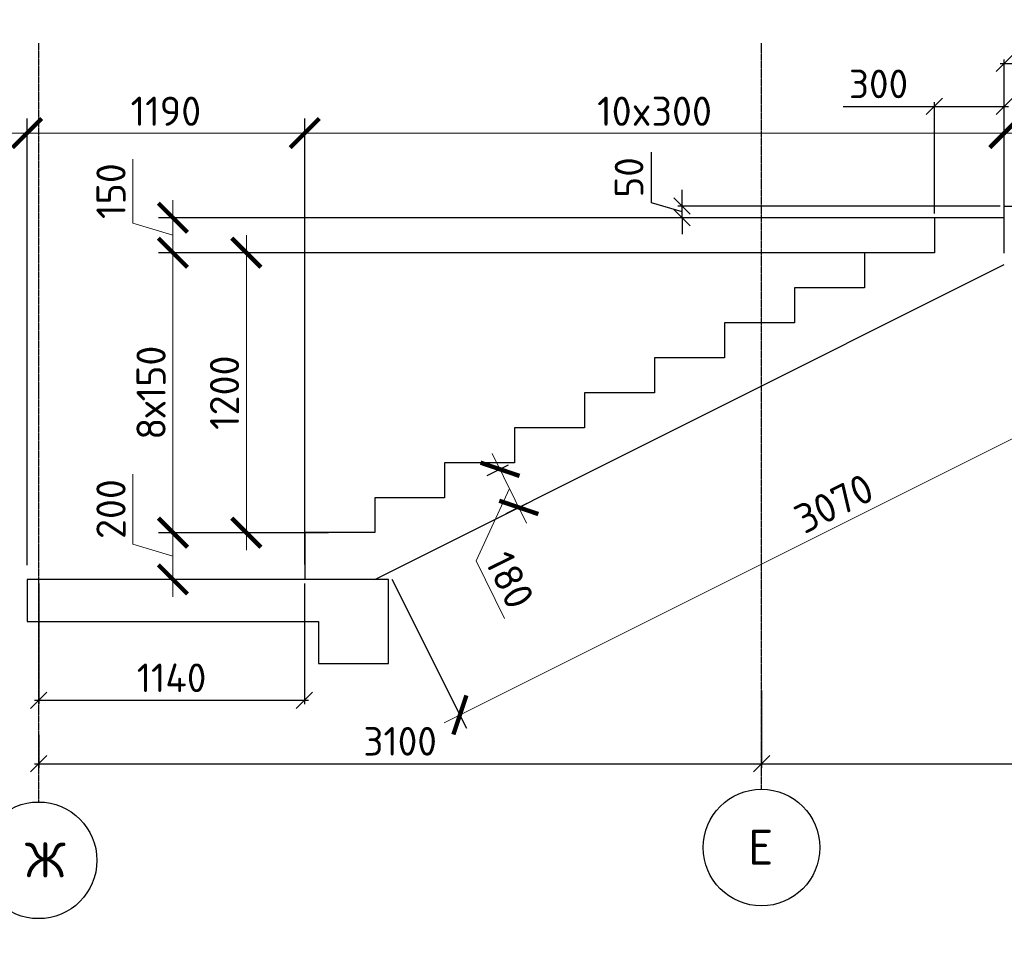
# Model space of a CAD drawing. Header units: millimetres. Extents: x 40580 to 2152466, y -328404 to 177125.
# Tile 195 of 252: x 614006 to 622451, y 143175 to 151025. Entities that reach past the tile are written whole.
import ezdxf

# ---------------------------------------------------------------- set-up
doc = ezdxf.new("R2010")
doc.units = ezdxf.units.MM
doc.linetypes.add('______5', pattern=[1100, 800, -100, 100, -100])
doc.linetypes.add('CENTER', pattern=[2, 1.25, -0.25, 0.25, -0.25])
for name, color, linetype, lineweight in [('RAZMER', 7, 'Continuous', 9), ('ОСИ', 7, 'CENTER', 15), ('Основной', 1, 'Continuous', 40), ('Размеры', 9, 'Continuous', 15)]:
    doc.layers.add(name, color=color, linetype=linetype, lineweight=lineweight)
doc.layers.add('СПДС_Оси', color=7, linetype='Continuous')
doc.styles.get("Standard").update_dxf_attribs({"font": 'isocpeur.ttf'})
doc.styles.add('ГОСТ', font='isocpeur.ttf')
doc.dimstyles.new('ГОСТ', dxfattribs={"dimscale": 0, "dimtxt": 2.5, "dimasz": 2.5, "dimexe": 1.25, "dimexo": 0.625, "dimtad": 1, "dimdec": 0, "dimtxsty": 'ГОСТ', "dimblk": 'ARCHTICK', "dimcen": 2.5, "dimdle": 1.5, "dimclrd": 256, "dimclre": 256, "dimclrt": 256, "dimadec": 0, "dimazin": 0, "dimtfac": 1, "dimtdec": 0, "dimtmove": 1, "dimatfit": 3, "dimfxl": 2, "dimtfill": 1, "dimlwd": -1, "dimarcsym": 0})
doc.dimstyles.new('Осевые', dxfattribs={"dimscale": 0.7, "dimtxt": 450, "dimasz": 400, "dimexe": 100, "dimexo": 100, "dimgap": 100, "dimtad": 1, "dimdec": 0, "dimzin": 0, "dimdsep": 46, "dimtxsty": 'Standard', "dimblk": 'OBLIQUE', "dimcen": 9, "dimdle": 100, "dimazin": 0, "dimtm": 1e-09, "dimtfac": 1, "dimtdec": 0, "dimtofl": 0, "dimtmove": 0, "dimatfit": 3, "dimfxl": 1, "dimtolj": 1, "dimtzin": 0, "dimarcsym": 0})

# ---------------------------------------------------------------- blocks, each defined once
blk = doc.blocks.new('_ArchTick')
at = {"color": 0, "linetype": 'ByBlock', "const_width": 0.15}
blk.add_lwpolyline([(-0.5, -0.5), (0.5, 0.5)], dxfattribs=at)
blk = doc.blocks.new('*D2270')
at = {"layer": 'Defpoints', "color": 0, "lineweight": 25, "transparency": 16777216}
for p in [(616450.6, 150052.4), (614068.6, 146286.2), (616450.6, 146291.2)]:
    blk.add_point(p, dxfattribs=at)
at = {"layer": 'RAZMER', "lineweight": -2, "transparency": 16777216}
for p, q in [((614068.6, 146348.7), (614068.6, 150177.4)), ((616450.6, 146353.7), (616450.6, 150177.4))]:
    blk.add_line(p, q, dxfattribs=at)
at = {"layer": 'RAZMER', "transparency": 16777216}
blk.add_line((613918.6, 150052.4), (616600.6, 150052.4), dxfattribs=at)
at = {"layer": 'RAZMER', "transparency": 16777216, "xscale": 250, "yscale": 250, "zscale": 250, "rotation": 180}
blk.add_blockref('_ArchTick', (614068.6, 150052.4), dxfattribs=at)
at = {"layer": 'RAZMER', "transparency": 16777216, "xscale": 250, "yscale": 250, "zscale": 250}
blk.add_blockref('_ArchTick', (616450.6, 150052.4), dxfattribs=at)
at = {"layer": 'RAZMER', "transparency": 16777216, "insert": (615259.6, 150239.9), "char_height": 250, "attachment_point": 5, "style": 'ГОСТ', "bg_fill": 3, "box_fill_scale": 1.1, "bg_fill_color": 256, "bg_fill_true_color": 13158600, "bg_fill_transparency": 0}
blk.add_mtext('1190', dxfattribs=at)
blk = doc.blocks.new('*D2269')
at = {"layer": 'Defpoints', "color": 0, "lineweight": 25, "transparency": 16777216}
for p in [(622450.6, 150052.4), (622450.6, 148959.2), (616450.6, 146291.2)]:
    blk.add_point(p, dxfattribs=at)
at = {"layer": 'RAZMER', "lineweight": -2, "transparency": 16777216}
for p, q in [((616450.6, 146353.7), (616450.6, 150177.4)), ((622450.6, 149021.7), (622450.6, 150177.4))]:
    blk.add_line(p, q, dxfattribs=at)
at = {"layer": 'RAZMER', "transparency": 16777216}
blk.add_line((616300.6, 150052.4), (622600.6, 150052.4), dxfattribs=at)
at = {"layer": 'RAZMER', "transparency": 16777216, "xscale": 250, "yscale": 250, "zscale": 250, "rotation": 180}
blk.add_blockref('_ArchTick', (616450.6, 150052.4), dxfattribs=at)
at = {"layer": 'RAZMER', "transparency": 16777216, "xscale": 250, "yscale": 250, "zscale": 250}
blk.add_blockref('_ArchTick', (622450.6, 150052.4), dxfattribs=at)
at = {"layer": 'RAZMER', "transparency": 16777216, "insert": (619450.6, 150239.9), "char_height": 250, "attachment_point": 5, "style": 'ГОСТ', "bg_fill": 3, "box_fill_scale": 1.1, "bg_fill_color": 256, "bg_fill_true_color": 13158600, "bg_fill_transparency": 0}
blk.add_mtext('10x300', dxfattribs=at)
blk = doc.blocks.new('*D2268')
at = {"layer": 'Defpoints', "color": 0, "lineweight": 25, "transparency": 16777216}
for p in [(615320, 149026.9), (621374.8, 149026.9), (616717.5, 146626.9)]:
    blk.add_point(p, dxfattribs=at)
at = {"layer": 'RAZMER', "transparency": 16777216}
blk.add_line((615320, 146476.9), (615320, 149176.9), dxfattribs=at)
at = {"layer": 'RAZMER', "lineweight": -2, "transparency": 16777216}
for p, q in [((621312.3, 149026.9), (615195, 149026.9)), ((616655, 146626.9), (615195, 146626.9))]:
    blk.add_line(p, q, dxfattribs=at)
at = {"layer": 'RAZMER', "transparency": 16777216, "xscale": 250, "yscale": 250, "zscale": 250}
for p, rotation in [((615320, 149026.9), 90), ((615320, 146626.9), 270)]:
    blk.add_blockref('_ArchTick', p, dxfattribs=dict(at, rotation=rotation))
at = {"layer": 'RAZMER', "transparency": 16777216, "insert": (615132.5, 147826.9), "char_height": 250, "attachment_point": 5, "rotation": 90, "style": 'ГОСТ', "bg_fill": 3, "box_fill_scale": 1.1, "bg_fill_color": 256, "bg_fill_true_color": 13158600, "bg_fill_transparency": 0}
blk.add_mtext('8х150', dxfattribs=at)
blk = doc.blocks.new('*D2267')
at = {"layer": 'Defpoints', "color": 0, "lineweight": 25, "transparency": 16777216}
for p in [(615320, 149326.9), (621969.8, 149326.9), (621418.2, 149026.9)]:
    blk.add_point(p, dxfattribs=at)
at = {"layer": 'RAZMER', "transparency": 16777216}
for p, q in [((614976.3, 149280.1), (614976.3, 149830.1)), ((615320, 148876.9), (615320, 149476.9)), ((615320, 149176.9), (614976.3, 149280.1))]:
    blk.add_line(p, q, dxfattribs=at)
at = {"layer": 'RAZMER', "lineweight": -2, "transparency": 16777216}
for p, q in [((621907.3, 149326.9), (615195, 149326.9)), ((621355.7, 149026.9), (615195, 149026.9))]:
    blk.add_line(p, q, dxfattribs=at)
at = {"layer": 'RAZMER', "transparency": 16777216, "xscale": 250, "yscale": 250, "zscale": 250}
for p, rotation in [((615320, 149326.9), 90), ((615320, 149026.9), 270)]:
    blk.add_blockref('_ArchTick', p, dxfattribs=dict(at, rotation=rotation))
at = {"layer": 'RAZMER', "transparency": 16777216, "insert": (614788.8, 149555.1), "char_height": 250, "attachment_point": 5, "rotation": 90, "style": 'ГОСТ', "bg_fill": 3, "box_fill_scale": 1.1, "bg_fill_color": 256, "bg_fill_true_color": 13158600, "bg_fill_transparency": 0}
blk.add_mtext('150', dxfattribs=at)
blk = doc.blocks.new('*D2266')
at = {"layer": 'Defpoints', "color": 0, "lineweight": 25, "transparency": 16777216}
for p in [(618250.6, 147231.9), (618411.6, 146904.9), (618286.5, 146843.4)]:
    blk.add_point(p, dxfattribs=at)
at = {"layer": 'RAZMER', "transparency": 16777216}
for p, q in [((618059.2, 147304.9), (618352.7, 146708.8)), ((618206, 147006.9), (617920.2, 146384.6)), ((617920.2, 146384.6), (618163.1, 145891.2))]:
    blk.add_line(p, q, dxfattribs=at)
at = {"layer": 'RAZMER', "lineweight": -2, "transparency": 16777216}
for p, q in [((618194.5, 147204.3), (618013.3, 147115.1)), ((618355.5, 146877.3), (618174.3, 146788.2))]:
    blk.add_line(p, q, dxfattribs=at)
at = {"layer": 'RAZMER', "transparency": 16777216, "xscale": 250, "yscale": 250, "zscale": 250}
for p, rotation in [((618125.5, 147170.4), 116.2135410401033), ((618286.5, 146843.4), 296.2135410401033)]:
    blk.add_blockref('_ArchTick', p, dxfattribs=dict(at, rotation=rotation))
at = {"layer": 'RAZMER', "transparency": 16777216, "insert": (618209.9, 146220.7), "char_height": 250, "attachment_point": 5, "rotation": 296.21354, "style": 'ГОСТ', "bg_fill": 3, "box_fill_scale": 1.1, "bg_fill_color": 256, "bg_fill_true_color": 13158600, "bg_fill_transparency": 0}
blk.add_mtext('180', dxfattribs=at)
blk = doc.blocks.new('*D2265')
at = {"layer": 'Defpoints', "color": 0, "lineweight": 25, "transparency": 16777216}
for p in [(622655.5, 149027.6), (617170.9, 146285.2), (617781.5, 145063.9)]:
    blk.add_point(p, dxfattribs=at)
at = {"layer": 'RAZMER', "lineweight": -2, "transparency": 16777216}
for p, q in [((622683.5, 148971.7), (623322.1, 147694.5)), ((617198.8, 146229.3), (617837.4, 144952.1))]:
    blk.add_line(p, q, dxfattribs=at)
at = {"layer": 'RAZMER', "transparency": 16777216}
blk.add_line((623400.4, 147873.3), (617647.4, 144996.9), dxfattribs=at)
at = {"layer": 'RAZMER', "transparency": 16777216, "xscale": 250, "yscale": 250, "zscale": 250}
for p, rotation in [((623266.2, 147806.3), 26.56505117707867), ((617781.5, 145063.9), 206.5650511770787)]:
    blk.add_blockref('_ArchTick', p, dxfattribs=dict(at, rotation=rotation))
at = {"layer": 'RAZMER', "transparency": 16777216, "insert": (620990, 146877.8), "char_height": 250, "attachment_point": 5, "rotation": 26.56505, "style": 'ГОСТ', "bg_fill": 3, "box_fill_scale": 1.1, "bg_fill_color": 256, "bg_fill_true_color": 13158600, "bg_fill_transparency": 0}
blk.add_mtext('3070', dxfattribs=at)
blk = doc.blocks.new('*D2264')
at = {"layer": 'Defpoints', "color": 0, "lineweight": 25, "transparency": 16777216}
for p in [(616686.3, 149026.9), (615950, 146626.9), (616665.6, 146626.9)]:
    blk.add_point(p, dxfattribs=at)
at = {"layer": 'RAZMER', "transparency": 16777216}
blk.add_line((615950, 149176.9), (615950, 146476.9), dxfattribs=at)
at = {"layer": 'RAZMER', "lineweight": -2, "transparency": 16777216}
for p, q in [((616623.8, 149026.9), (615825, 149026.9)), ((616603.1, 146626.9), (615825, 146626.9))]:
    blk.add_line(p, q, dxfattribs=at)
at = {"layer": 'RAZMER', "transparency": 16777216, "xscale": 250, "yscale": 250, "zscale": 250}
for p, rotation in [((615950, 149026.9), 90), ((615950, 146626.9), 270)]:
    blk.add_blockref('_ArchTick', p, dxfattribs=dict(at, rotation=rotation))
at = {"layer": 'RAZMER', "transparency": 16777216, "insert": (615762.5, 147826.9), "char_height": 250, "attachment_point": 5, "rotation": 90, "style": 'ГОСТ', "bg_fill": 3, "box_fill_scale": 1.1, "bg_fill_color": 256, "bg_fill_true_color": 13158600, "bg_fill_transparency": 0}
blk.add_mtext('1200', dxfattribs=at)
blk = doc.blocks.new('_OBLIQUE')
at = {"color": 0, "linetype": 'ByBlock'}
blk.add_line((-0.5, -0.5), (0.5, 0.5), dxfattribs=at)
blk = doc.blocks.new('*D1872')
at = {"layer": 'Defpoints', "color": 0, "linetype": 'ByBlock', "lineweight": 25, "ltscale": 13, "transparency": 16777216}
for p in [(619686.9, 149426.9), (622450.6, 149426.9), (622450.6, 149326.9)]:
    blk.add_point(p, dxfattribs=at)
at = {"layer": 'ОСИ', "color": 0, "linetype": 'ByBlock', "lineweight": -2, "ltscale": 13, "transparency": 16777216}
for p, q in [((619424.4, 149455.7), (619424.4, 149889.7)), ((619686.9, 149426.9), (619686.9, 149566.9)), ((619686.9, 149376.9), (619424.4, 149455.7)), ((622415.6, 149426.9), (619651.9, 149426.9)), ((619686.9, 149326.9), (619686.9, 149426.9)), ((622415.6, 149326.9), (619651.9, 149326.9)), ((619686.9, 149326.9), (619686.9, 149186.9))]:
    blk.add_line(p, q, dxfattribs=at)
at = {"layer": 'ОСИ', "color": 0, "linetype": 'ByBlock', "lineweight": -2, "ltscale": 13, "transparency": 16777216, "xscale": 140, "yscale": 140, "zscale": 140}
for p, rotation in [((619686.9, 149426.9), 270), ((619686.9, 149326.9), 90)]:
    blk.add_blockref('_OBLIQUE', p, dxfattribs=dict(at, rotation=rotation))
at = {"layer": 'ОСИ', "color": 0, "linetype": 'ByBlock', "ltscale": 13, "transparency": 16777216, "insert": (619231.9, 149672.7), "char_height": 245, "attachment_point": 5, "rotation": 90}
blk.add_mtext('\\A1;50', dxfattribs=at)
blk = doc.blocks.new('NSY101')
at = {"color": 0, "linetype": 'ByBlock', "lineweight": -2}
blk.add_circle((0, 0), 50, dxfattribs=at)
blk = doc.blocks.new('*D1873')
at = {"layer": 'Defpoints', "color": 0, "linetype": 'ByBlock', "lineweight": 25, "ltscale": 13, "transparency": 16777216}
for p in [(614168.6, 144927.5), (620368.6, 144927.5), (620368.6, 144645.6)]:
    blk.add_point(p, dxfattribs=at)
at = {"layer": 'ОСИ', "color": 0, "linetype": 'ByBlock', "lineweight": -2, "ltscale": 13, "transparency": 16777216}
for p, q in [((614168.6, 144892.5), (614168.6, 144610.6)), ((620368.6, 144892.5), (620368.6, 144610.6)), ((614133.6, 144645.6), (620403.6, 144645.6))]:
    blk.add_line(p, q, dxfattribs=at)
at = {"layer": 'ОСИ', "color": 0, "linetype": 'ByBlock', "lineweight": -2, "ltscale": 13, "transparency": 16777216, "xscale": 140, "yscale": 140, "zscale": 140, "rotation": 180}
blk.add_blockref('_OBLIQUE', (614168.6, 144645.6), dxfattribs=at)
at = {"layer": 'ОСИ', "color": 0, "linetype": 'ByBlock', "lineweight": -2, "ltscale": 13, "transparency": 16777216, "xscale": 140, "yscale": 140, "zscale": 140}
blk.add_blockref('_OBLIQUE', (620368.6, 144645.6), dxfattribs=at)
at = {"layer": 'ОСИ', "color": 0, "linetype": 'ByBlock', "ltscale": 13, "transparency": 16777216, "insert": (617268.6, 144838.1), "char_height": 245, "attachment_point": 5}
blk.add_mtext('\\A1;3100', dxfattribs=at)
blk = doc.blocks.new('*D1874')
at = {"layer": 'Defpoints', "color": 0, "linetype": 'ByBlock', "lineweight": 25, "ltscale": 13, "transparency": 16777216}
for p in [(620368.6, 145308), (626368.6, 145308), (626368.6, 144645.6)]:
    blk.add_point(p, dxfattribs=at)
at = {"layer": 'ОСИ', "color": 0, "linetype": 'ByBlock', "lineweight": -2, "ltscale": 13, "transparency": 16777216}
for p, q in [((620368.6, 145273), (620368.6, 144610.6)), ((626368.6, 145273), (626368.6, 144610.6)), ((620333.6, 144645.6), (626403.6, 144645.6))]:
    blk.add_line(p, q, dxfattribs=at)
at = {"layer": 'ОСИ', "color": 0, "linetype": 'ByBlock', "lineweight": -2, "ltscale": 13, "transparency": 16777216, "xscale": 140, "yscale": 140, "zscale": 140, "rotation": 180}
blk.add_blockref('_OBLIQUE', (620368.6, 144645.6), dxfattribs=at)
at = {"layer": 'ОСИ', "color": 0, "linetype": 'ByBlock', "lineweight": -2, "ltscale": 13, "transparency": 16777216, "xscale": 140, "yscale": 140, "zscale": 140}
blk.add_blockref('_OBLIQUE', (626368.6, 144645.6), dxfattribs=at)
at = {"layer": 'ОСИ', "color": 0, "linetype": 'ByBlock', "ltscale": 13, "transparency": 16777216, "insert": (623368.6, 144838.1), "char_height": 245, "attachment_point": 5}
blk.add_mtext('\\A1;3000', dxfattribs=at)
blk = doc.blocks.new('*D1877')
at = {"layer": 'Defpoints', "color": 0, "linetype": 'ByBlock', "lineweight": 25, "ltscale": 13, "transparency": 16777216}
for p in [(625370.6, 150649.2), (625370.6, 149376.9), (622450.6, 149067)]:
    blk.add_point(p, dxfattribs=at)
at = {"layer": 'ОСИ', "color": 0, "linetype": 'ByBlock', "lineweight": -2, "ltscale": 13, "transparency": 16777216}
for p, q in [((622450.6, 149102), (622450.6, 150684.2)), ((625370.6, 149411.9), (625370.6, 150684.2)), ((622415.6, 150649.2), (625405.6, 150649.2))]:
    blk.add_line(p, q, dxfattribs=at)
at = {"layer": 'ОСИ', "color": 0, "linetype": 'ByBlock', "lineweight": -2, "ltscale": 13, "transparency": 16777216, "xscale": 140, "yscale": 140, "zscale": 140, "rotation": 180}
blk.add_blockref('_OBLIQUE', (622450.6, 150649.2), dxfattribs=at)
at = {"layer": 'ОСИ', "color": 0, "linetype": 'ByBlock', "lineweight": -2, "ltscale": 13, "transparency": 16777216, "xscale": 140, "yscale": 140, "zscale": 140}
blk.add_blockref('_OBLIQUE', (625370.6, 150649.2), dxfattribs=at)
at = {"layer": 'ОСИ', "color": 0, "linetype": 'ByBlock', "ltscale": 13, "transparency": 16777216, "insert": (623910.6, 150841.7), "char_height": 245, "attachment_point": 5}
blk.add_mtext('\\A1;1460', dxfattribs=at)
blk = doc.blocks.new('*D1975')
at = {"layer": 'Defpoints', "color": 0, "lineweight": 25, "transparency": 16777216}
for p in [(615320, 146626.9), (616717.5, 146626.9), (616569.8, 146225.5)]:
    blk.add_point(p, dxfattribs=at)
at = {"layer": 'RAZMER', "transparency": 16777216}
for p, q in [((614976.3, 146529.3), (614976.3, 147129.3)), ((615320, 146075.5), (615320, 146776.9)), ((615320, 146426.2), (614976.3, 146529.3))]:
    blk.add_line(p, q, dxfattribs=at)
at = {"layer": 'RAZMER', "lineweight": -2, "transparency": 16777216}
for p, q in [((616655, 146626.9), (615195, 146626.9)), ((616507.3, 146225.5), (615195, 146225.5))]:
    blk.add_line(p, q, dxfattribs=at)
at = {"layer": 'RAZMER', "transparency": 16777216, "xscale": 250, "yscale": 250, "zscale": 250}
for p, rotation in [((615320, 146626.9), 90), ((615320, 146225.5), 270)]:
    blk.add_blockref('_ArchTick', p, dxfattribs=dict(at, rotation=rotation))
at = {"layer": 'RAZMER', "transparency": 16777216, "insert": (614788.8, 146829.3), "char_height": 250, "attachment_point": 5, "rotation": 90, "style": 'ГОСТ', "bg_fill": 3, "box_fill_scale": 1.1, "bg_fill_color": 256, "bg_fill_true_color": 13158600, "bg_fill_transparency": 0}
blk.add_mtext('200', dxfattribs=at)
blk = doc.blocks.new('*D2229')
at = {"layer": 'Defpoints', "color": 0, "linetype": 'ByBlock', "lineweight": 25, "ltscale": 13, "transparency": 16777216}
for p in [(622450.6, 150281.7), (621850.6, 149327), (622450.6, 149327)]:
    blk.add_point(p, dxfattribs=at)
at = {"layer": 'ОСИ', "color": 0, "linetype": 'ByBlock', "lineweight": -2, "ltscale": 13, "transparency": 16777216}
for p, q in [((621069.1, 150281.7), (621850.6, 150281.7)), ((621815.6, 150281.7), (622485.6, 150281.7)), ((621850.6, 149362), (621850.6, 150316.7)), ((622450.6, 149362), (622450.6, 150316.7))]:
    blk.add_line(p, q, dxfattribs=at)
at = {"layer": 'ОСИ', "color": 0, "linetype": 'ByBlock', "lineweight": -2, "ltscale": 13, "transparency": 16777216, "xscale": 140, "yscale": 140, "zscale": 140, "rotation": 180}
blk.add_blockref('_OBLIQUE', (621850.6, 150281.7), dxfattribs=at)
at = {"layer": 'ОСИ', "color": 0, "linetype": 'ByBlock', "lineweight": -2, "ltscale": 13, "transparency": 16777216, "xscale": 140, "yscale": 140, "zscale": 140}
blk.add_blockref('_OBLIQUE', (622450.6, 150281.7), dxfattribs=at)
at = {"layer": 'ОСИ', "color": 0, "linetype": 'ByBlock', "ltscale": 13, "transparency": 16777216, "insert": (621371.8, 150474.2), "char_height": 245, "attachment_point": 5}
blk.add_mtext('\\A1;300', dxfattribs=at)
blk = doc.blocks.new('*D2484')
at = {"layer": 'Defpoints', "color": 0, "linetype": 'ByBlock', "lineweight": 25, "ltscale": 13, "transparency": 16777216}
for p in [(614168.6, 146226.2), (616447.8, 146225.6), (616447.8, 145190.3)]:
    blk.add_point(p, dxfattribs=at)
at = {"layer": 'ОСИ', "color": 0, "linetype": 'ByBlock', "lineweight": -2, "ltscale": 13, "transparency": 16777216}
for p, q in [((614168.6, 146191.2), (614168.6, 145155.3)), ((616447.8, 146190.6), (616447.8, 145155.3)), ((614133.6, 145190.3), (616482.8, 145190.3))]:
    blk.add_line(p, q, dxfattribs=at)
at = {"layer": 'ОСИ', "color": 0, "linetype": 'ByBlock', "lineweight": -2, "ltscale": 13, "transparency": 16777216, "xscale": 140, "yscale": 140, "zscale": 140, "rotation": 180}
blk.add_blockref('_OBLIQUE', (614168.6, 145190.3), dxfattribs=at)
at = {"layer": 'ОСИ', "color": 0, "linetype": 'ByBlock', "lineweight": -2, "ltscale": 13, "transparency": 16777216, "xscale": 140, "yscale": 140, "zscale": 140}
blk.add_blockref('_OBLIQUE', (616447.8, 145190.3), dxfattribs=at)
at = {"layer": 'ОСИ', "color": 0, "linetype": 'ByBlock', "ltscale": 13, "transparency": 16777216, "insert": (615308.2, 145382.8), "char_height": 245, "attachment_point": 5}
blk.add_mtext('\\A1;1140', dxfattribs=at)

msp = doc.modelspace()

# ---------------------------------------------------------------- linework, layer by layer
at = {"layer": 'Размеры', "color": 18, "true_color": 0x000000}
msp.add_line((616968.589, 146226.207), (614068.59, 146226.207), dxfattribs=at)
at = {"layer": 'Размеры', "color": 18, "lineweight": 30, "true_color": 0x000000}
msp.add_line((614068.59, 146226.207), (614068.59, 145866.207), dxfattribs=at)

# ---------------------------------------------------------------- block references
at = {"layer": 'ОСИ', "color": 18, "linetype": 'Continuous', "lineweight": 25, "true_color": 0x000000, "transparency": 33554687, "xscale": 9.999999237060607, "yscale": 9.999999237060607, "zscale": 9.999999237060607}
for p in [(620368.047, 143926.996), (614168.047, 143817.744)]:
    msp.add_blockref('NSY101', p, dxfattribs=at)

# ---------------------------------------------------------------- texts
at = {"layer": 'СПДС_Оси', "color": 18, "linetype": 'Continuous', "lineweight": 25, "ltscale": 150, "true_color": 0x000000}
for s, p in [('Е', (620251.085, 143780.769)), ('Ж', (614051.085, 143671.517))]:
    msp.add_text(s, height=300, dxfattribs=at).set_placement(p)

# ---------------------------------------------------------------- dimensions: what is measured, and where the dimension line sits
at = {"layer": 'RAZMER', "color": 18, "true_color": 0x000000}
dim = msp.add_linear_dim(base=(616450.565, 150052.442), p1=(614068.59, 146286.207), p2=(616450.565, 146291.207), dimstyle='ГОСТ', override={"dimscale": 0, "dimlfac": 0.5, "dimrnd": 10, "dimtix": 0, "dimtofl": 1, "dimtmove": 1, "dimatfit": 3}, dxfattribs=at)
dim.commit()
dim.dimension.update_dxf_attribs({"geometry": '*D2270', "text_midpoint": (615259.577, 150239.942)})

# ---------------------------------------------------------------- next in the draw order: linework, layer by layer
at = {"layer": 'ОСИ', "color": 18, "linetype": '______5', "lineweight": 25, "ltscale": 0.02, "true_color": 0x000000, "transparency": 33554687}
msp.add_line((614168.589, 144317.744), (614168.589, 150822.887), dxfattribs=at)

# ---------------------------------------------------------------- next in the draw order: dimensions: what is measured, and where the dimension line sits
at = {"layer": 'RAZMER', "color": 18, "true_color": 0x000000}
dim = msp.add_linear_dim(base=(622450.589, 150052.442), p1=(616450.565, 146291.207), p2=(622450.589, 148959.249), text='10x300', dimstyle='ГОСТ', override={"dimscale": 0, "dimlfac": 0.5, "dimrnd": 10, "dimtix": 0, "dimtofl": 1, "dimtmove": 1, "dimatfit": 3}, dxfattribs=at)
dim.commit()
dim.dimension.update_dxf_attribs({"geometry": '*D2269', "text_midpoint": (619450.577, 150239.942)})

# ---------------------------------------------------------------- next in the draw order: linework, layer by layer
at = {"layer": 'Размеры', "color": 18, "lineweight": 30, "true_color": 0x000000}
msp.add_line((622450.565, 149426.94), (623696.498, 149426.971), dxfattribs=at)

# ---------------------------------------------------------------- next in the draw order: dimensions: what is measured, and where the dimension line sits
at = {"layer": 'RAZMER', "color": 18, "true_color": 0x000000}
dim = msp.add_linear_dim(base=(615320.041, 149026.94), p1=(616717.534, 146626.94), p2=(621374.843, 149026.94), angle=90, text='8х150', dimstyle='ГОСТ', override={"dimscale": 0, "dimlfac": 0.5, "dimrnd": 10, "dimtix": 0, "dimtofl": 1, "dimtmove": 1, "dimatfit": 3}, dxfattribs=at)
dim.commit()
dim.dimension.update_dxf_attribs({"geometry": '*D2268', "text_midpoint": (615132.541, 147826.94)})

# ---------------------------------------------------------------- next in the draw order: dimensions: what is measured, and where the dimension line sits
dim = msp.add_linear_dim(base=(615320.041, 149326.94), p1=(621418.204, 149026.94), p2=(621969.765, 149326.94), angle=90, dimstyle='ГОСТ', override={"dimscale": 0, "dimlfac": 0.5, "dimrnd": 5, "dimtix": 0, "dimtofl": 1, "dimtmove": 1, "dimatfit": 3}, dxfattribs=at)
dim.commit()
dim.dimension.update_dxf_attribs({"geometry": '*D2267', "text_midpoint": (614788.791, 149342.565)})
dim = msp.add_linear_dim(base=(618286.487, 146843.365), p1=(618250.565, 147231.94), p2=(618411.561, 146904.946), angle=296.213541, dimstyle='ГОСТ', override={"dimlfac": 0.5, "dimrnd": 10}, dxfattribs=at)
dim.commit()
dim.dimension.update_dxf_attribs({"geometry": '*D2266', "text_midpoint": (617947.808, 146328.551), "dimtype": 161})

# ---------------------------------------------------------------- next in the draw order: linework, layer by layer
at = {"layer": 'Основной', "color": 18, "lineweight": 30, "ltscale": 5, "true_color": 0x000000}
msp.add_line((622450.565, 149326.94), (621850.565, 149326.971), dxfattribs=at)

# ---------------------------------------------------------------- next in the draw order: dimensions: what is measured, and where the dimension line sits
at = {"layer": 'RAZMER', "color": 18, "true_color": 0x000000}
dim = msp.add_linear_dim(base=(615949.95, 146626.94), p1=(616686.346, 149026.94), p2=(616665.593, 146626.94), angle=90, dimstyle='ГОСТ', override={"dimscale": 0, "dimlfac": 0.5, "dimrnd": 5, "dimtix": 0, "dimtofl": 1, "dimtmove": 1, "dimatfit": 3}, dxfattribs=at)
dim.commit()
dim.dimension.update_dxf_attribs({"geometry": '*D2264', "text_midpoint": (615762.45, 147826.94)})
dim = msp.add_linear_dim(base=(617781.546, 145063.938), p1=(622655.549, 149027.557), p2=(617170.899, 146285.232), angle=206.5650512, dimstyle='ГОСТ', override={"dimlfac": 0.5, "dimrnd": 10}, dxfattribs=at)
dim.commit()
dim.dimension.update_dxf_attribs({"geometry": '*D2265', "text_midpoint": (621073.863, 146710.097), "dimtype": 161})
at = {"layer": 'ОСИ', "color": 18, "linetype": 'ByBlock', "ltscale": 13, "true_color": 0x000000}
dim = msp.add_linear_dim(base=(622450.589, 150281.691), p1=(621850.565, 149326.971), p2=(622450.589, 149326.971), angle=0, dimstyle='Осевые', override={"dimtxt": 350, "dimasz": 200, "dimexe": 50, "dimexo": 50, "dimlfac": 0.5, "dimdle": 50, "dimtmove": 1}, dxfattribs=at)
dim.commit()
dim.dimension.update_dxf_attribs({"geometry": '*D2229', "text_midpoint": (621371.818, 150189.386), "dimtype": 161})
dim = msp.add_linear_dim(base=(619686.936, 149426.94), p1=(622450.565, 149326.94), p2=(622450.565, 149426.94), angle=90, dimstyle='Осевые', override={"dimtxt": 350, "dimasz": 200, "dimexe": 50, "dimexo": 50, "dimlfac": 0.5, "dimdle": 50, "dimtmove": 1}, dxfattribs=at)
dim.commit()
dim.dimension.update_dxf_attribs({"geometry": '*D1872', "text_midpoint": (619231.936, 149525.69)})

# ---------------------------------------------------------------- next in the draw order: linework, layer by layer
at = {"layer": 'ОСИ', "color": 18, "linetype": '______5', "lineweight": 25, "ltscale": 0.02, "true_color": 0x000000, "transparency": 33554687}
msp.add_line((620368.589, 144426.996), (620368.589, 150822.887), dxfattribs=at)
at = {"layer": 'Размеры', "color": 18, "lineweight": 30, "true_color": 0x000000}
for p, q in [((617050.974, 146225.27), (622450.565, 148926.94)), ((617170.175, 146225.232), (614068.59, 146226.207))]:
    msp.add_line(p, q, dxfattribs=at)
for points in [[(621850.565, 149326.971), (621850.565, 149026.94), (621250.565, 149026.94), (621250.565, 148726.94), (620650.565, 148726.94), (620650.565, 148426.94), (620050.565, 148426.94), (620050.565, 148126.94), (619450.565, 148126.94), (619450.565, 147826.94), (618850.565, 147826.94), (618850.565, 147526.94), (618250.565, 147526.94), (618250.565, 147226.94), (617650.565, 147226.94), (617650.565, 146926.94), (617050.565, 146926.94), (617050.565, 146626.94), (616450.565, 146626.94), (616450.565, 146326.94), (616450.565, 146225.458)], [(614068.59, 145866.207), (616568.589, 145866.207), (616568.589, 145506.207), (617170.175, 145506.207), (617170.175, 146225.232)]]:
    msp.add_lwpolyline(points, dxfattribs=at)

# ---------------------------------------------------------------- next in the draw order: dimensions: what is measured, and where the dimension line sits
at = {"layer": 'ОСИ', "color": 18, "linetype": 'ByBlock', "ltscale": 13, "true_color": 0x000000}
for base, p1, p2, picture, middle in [((625370.589, 150649.157), (622450.589, 149066.953), (625370.589, 149376.94), '*D1877', (623910.589, 150841.657)), ((626368.589, 144645.583), (620368.589, 145308.002), (626368.589, 145308.002), '*D1874', (623368.589, 144838.083)), ((620368.589, 144645.583), (614168.589, 144927.463), (620368.589, 144927.463), '*D1873', (617268.589, 144838.083))]:
    dim = msp.add_linear_dim(base=base, p1=p1, p2=p2, dimstyle='Осевые', override={"dimtxt": 350, "dimasz": 200, "dimexe": 50, "dimexo": 50, "dimlfac": 0.5, "dimdle": 50, "dimtmove": 1}, dxfattribs=at)
    dim.commit()
    dim.dimension.update_dxf_attribs({"geometry": picture, "text_midpoint": middle})

# ---------------------------------------------------------------- next in the draw order: dimensions: what is measured, and where the dimension line sits
at = {"layer": 'RAZMER', "color": 18, "true_color": 0x000000}
dim = msp.add_linear_dim(base=(615320.041, 146626.94), p1=(616569.765, 146225.458), p2=(616717.534, 146626.94), angle=90, dimstyle='ГОСТ', override={"dimscale": 0, "dimlfac": 0.5, "dimrnd": 5, "dimtix": 0, "dimtofl": 1, "dimtmove": 1, "dimatfit": 3}, dxfattribs=at)
dim.commit()
dim.dimension.update_dxf_attribs({"geometry": '*D1975', "text_midpoint": (614788.791, 146591.824)})

# ---------------------------------------------------------------- next in the draw order: texts
at = {"color": 18, "true_color": 0x000000, "insert": (250111.057, 153773.154), "char_height": 200, "attachment_point": 1, "style": 'ГОСТ'}
msp.add_mtext_dynamic_manual_height_columns('\\pi9510.738;{\\H1.5152x;\\P\\pi1000;Общие указания\\P\\pi200;}1.^IРабочая документация разработана в соответствии с заданием на проектирование, требованиями действующих технических регламентов, стандартов, сводов правил и других документов, содержащих установленные требования.\\P2.^IРабочая документация выполнена в соответствии со следующими нормативными и техническими документами:\\P-^IСП 20.13330.2016 "Нагрузки и Воздействия";\\P-^IСП 63.13330.2012 "Бетонные и железобетонные конструкции. Основные положения";\\P-^IСП 22.13330.2016 "Основания зданий и сооружений";\\P-^IСП 45.13330.2012 "Земляные сооружения, основания и фундаменты".\\P3.   За относительную отметку 0,000 принята отметка чистого пола первого этажа.\\P4.^IПеречень видов работ, для которых необходимо составлять акты освидетельствования скрытых работ:\\P-^Iармирование конструкций;\\P-^Iосвидетельствование опалубки перед бетонированием;\\P-^Iвыполнение сварочных работ;\\P-^Iотбор контрольных проб бетона;\\P-^Iсоответствие законченных железобетонных конструкций проекту с отображением качества работ;\\P-^Iустройство монолитных конструкций, выполняемых в зимнее время;  \\P\\pi0;        -    устройство гидроизоляции;\\P\\pi200;-^Iуплотнение грунтов и обратную засыпку.\\PЗапрещается выполнение последующих работ при отсутствии актов освидетельствования предшествующих скрытых работ во всех случаях.\\P\\pi0;        5. Проект рассчитан на производство работ в период положительных температур. В случае выполнения работ при отрицательных температурах необходимо выполнять требования СНиП часть 3 по производству работ и ППР.\\P        6. При минимальной температуре воздуха до минус 15°С допускается:\\P\\pi200;-выдерживание бетона в конструкции методом термоса, при предварительном разогреве бетонной смеси;\\P -форсированный электроразогрев бетона в конструкции с повторным уплотнением.\\PПри минимальной температуре воздуха до минус 25°С допускается:\\P -обогрев бетона в греющей опалубке с помощью низкотемпературных электронагревателей;\\P -электродный сквозной прогрев бетона;\\P -электрообогрев с помощью греющего провода.\\P      7. В процессе бетонирования обеспечить соблюдение защитных слоев и мест положения рабочей арматуры согласно проекту. Величина защитного слоя продольной рабочей арматуры у боковых граней стен монолитных участков должны быть не менее 20мм и не менее диаметра продольной рабочей арматуры конструкции, величина защитного слоя поперечной арматуры - не менее 10 мм\\P      8. Крестовые соединения стержней продольной и поперечной арматуры, соединение стержней продольной арматуры по длине выполнить вязкой отожженой проволокой диаметром 2,0-3,0 мм', width=17710.69822, gutter_width=5800, heights=[13133.416], dxfattribs=at)

# ---------------------------------------------------------------- next in the draw order: dimensions: what is measured, and where the dimension line sits
at = {"layer": 'ОСИ', "color": 18, "linetype": 'ByBlock', "ltscale": 13, "true_color": 0x000000}
dim = msp.add_linear_dim(base=(616447.845, 145190.302), p1=(614168.589, 146226.175), p2=(616447.845, 146225.593), dimstyle='Осевые', override={"dimtxt": 350, "dimasz": 200, "dimexe": 50, "dimexo": 50, "dimlfac": 0.5, "dimdle": 50, "dimtmove": 1}, dxfattribs=at)
dim.commit()
dim.dimension.update_dxf_attribs({"geometry": '*D2484', "text_midpoint": (615308.217, 145382.802)})

doc.saveas('drawing.dxf')
